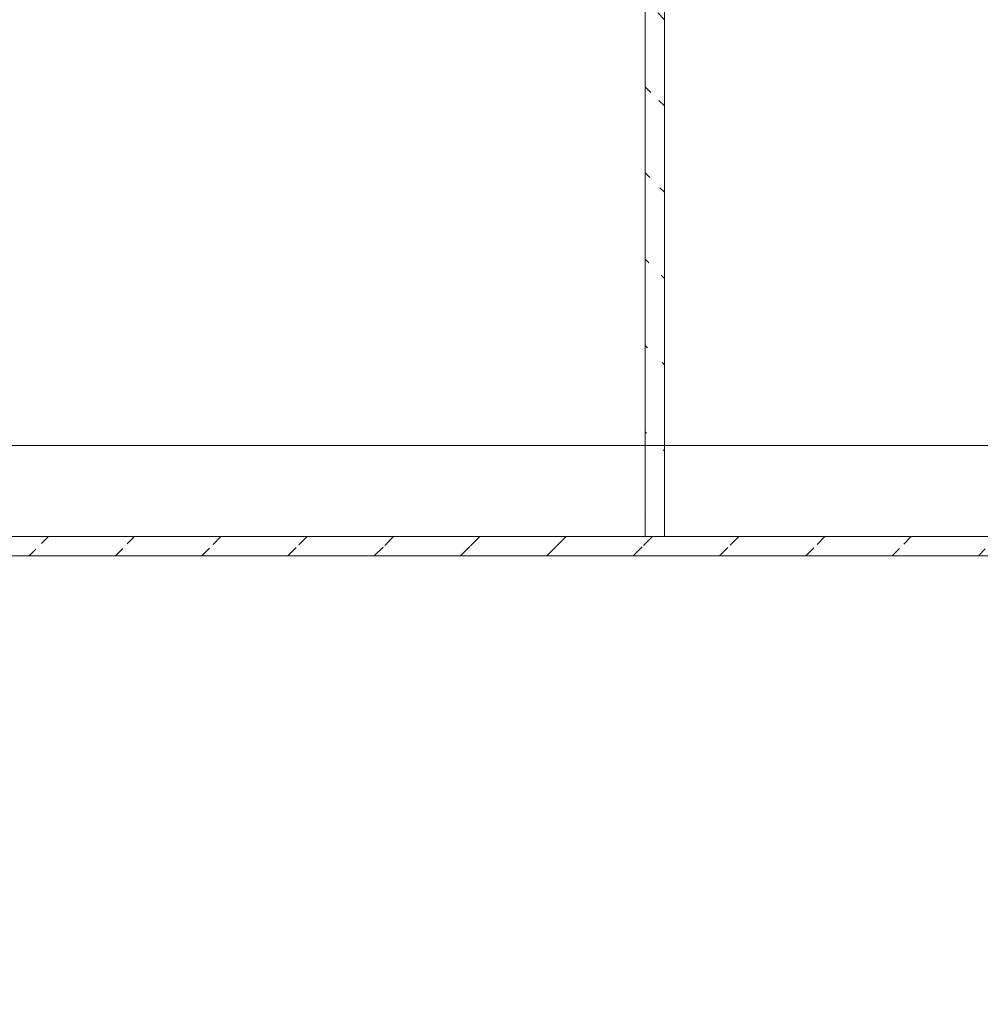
# Model space of a CAD drawing. Header units: millimetres. Extents: x -7955266 to 72030, y -46136 to 9299934.
# Tile 56 of 203: x -5176029 to -5171031, y 6613200 to 6618327. Entities that reach past the tile are written whole.
import ezdxf
from ezdxf.enums import TextEntityAlignment as Align

# ---------------------------------------------------------------- set-up
doc = ezdxf.new("R2010")
doc.units = ezdxf.units.MM
doc.header["$LTSCALE"] = 10
for name, color, linetype, lineweight in [('!XREF', 8, 'Continuous', 5), ('IE_trasy kablowe', 6, 'Continuous', 18), ('XREF_E_PRZ24002_rzut dachu$0$0-DACH-ISTN', 8, 'Continuous', 5), ('XREF_E_PRZ24002_rzut dachu$0$DO-HALA-WYMIAR', 8, 'Continuous', 5)]:
    doc.layers.add(name, color=color, linetype=linetype, lineweight=lineweight)
doc.styles.add('XREF_E_PRZ24002_rzut dachu$0$CP_ATTR', font='ROMANS.SHX')
doc.styles.add('XREF_E_PRZ24002_rzut dachu$0$ROMANS', font='romans.shx', dxfattribs={"width": 0.8})
doc.dimstyles.new('XREF_E_PRZ24002_rzut dachu$0$STANDARD', dxfattribs={"dimscale": 1.4, "dimtxt": 21, "dimasz": 0.5, "dimexe": 0.2, "dimexo": 0.1, "dimgap": 6, "dimtad": 1, "dimdec": 1, "dimrnd": 0.5, "dimzin": 12, "dimdsep": 46, "dimtxsty": 'XREF_E_PRZ24002_rzut dachu$0$ROMANS', "dimblk1": 'XREF_E_PRZ24002_rzut dachu$0$Q', "dimblk2": 'XREF_E_PRZ24002_rzut dachu$0$Q', "dimsah": 1, "dimcen": 0.5, "dimse1": 1, "dimse2": 1, "dimclrd": 8, "dimclre": 8, "dimclrt": 7, "dimadec": 0, "dimazin": 0, "dimtfac": 1, "dimtdec": 1, "dimtix": 1, "dimtmove": 2, "dimatfit": 3, "dimldrblk": 'XREF_E_PRZ24002_rzut dachu$0$Q', "dimfxl": 1, "dimtolj": 1, "dimtzin": 12, "dimarcsym": 0})

# ---------------------------------------------------------------- blocks, each defined once
blk = doc.blocks.new('XREF_E_PRZ24002_rzut dachu$0$Q')
for p, q in [((0, 20), (0, -20)), ((10.61, 10.61), (-10.61, -10.61))]:
    blk.add_line(p, q)
blk = doc.blocks.new('*D287')
at = {"layer": 'XREF_E_PRZ24002_rzut dachu$0$DO-HALA-WYMIAR', "color": 8, "lineweight": -2, "transparency": 16777216}
blk.add_line((-268531.68, 266529.49), (-276811.68, 266529.49), dxfattribs=at)
at = {"layer": 'XREF_E_PRZ24002_rzut dachu$0$DO-HALA-WYMIAR', "color": 8, "linetype": 'ByBlock', "lineweight": -2, "transparency": 16777216, "rotation": 180}
blk.add_blockref('XREF_E_PRZ24002_rzut dachu$0$Q', (-276812.68, 266529.49), dxfattribs=at)
at = {"layer": 'XREF_E_PRZ24002_rzut dachu$0$DO-HALA-WYMIAR', "color": 8, "linetype": 'ByBlock', "lineweight": -2, "transparency": 16777216}
blk.add_blockref('XREF_E_PRZ24002_rzut dachu$0$Q', (-268530.68, 266529.49), dxfattribs=at)
at = {"layer": 'XREF_E_PRZ24002_rzut dachu$0$DO-HALA-WYMIAR', "color": 7, "transparency": 16777216, "insert": (-272549.58, 266562.49), "char_height": 42, "attachment_point": 5, "style": 'XREF_E_PRZ24002_rzut dachu$0$ROMANS'}
blk.add_mtext('\\A1;8282', dxfattribs=at)
blk = doc.blocks.new('XREF_E_PRZ24002_rzut dachu')
at = {"layer": 'XREF_E_PRZ24002_rzut dachu$0$0-DACH-ISTN', "linetype": 'ByBlock', "style": 'XREF_E_PRZ24002_rzut dachu$0$CP_ATTR', "flags": 9}
for tag, p, height, width in [('NAME', (-279644.05, 267204.19), 0.01, 3.078589), ('PRODUCER', (-279644.05, 267204.19), 0.01, 3.078589), ('PRODUCT-TYPE', (-279644.05, 267204.19), 0.01, 3.078589), ('ARTICLE', (-279644.05, 267204.19), 0.01, 3.078589), ('FLOW', (-279644.05, 267204.19), 0.01, 3.078589), ('OTHER', (-279644.05, 267204.19), 0.01, 3.078589), ('NAME', (-279398.18, 267206.19), 0.01, 2.430116), ('PRODUCER', (-279398.18, 267206.19), 0.01, 2.430116), ('PRODUCT-TYPE', (-279398.18, 267206.19), 0.01, 2.430116), ('ARTICLE', (-279398.18, 267206.19), 0.01, 2.430116), ('FLOW', (-279398.18, 267206.19), 0.01, 2.430116), ('OTHER', (-279398.18, 267206.19), 0.01, 2.430116), ('NAME', (-279880.82, 267079.33), 0.01, 0.520644), ('PRODUCER', (-279880.82, 267079.33), 0.01, 0.520644), ('PRODUCT-TYPE', (-279880.82, 267079.33), 0.01, 0.520644), ('ARTICLE', (-279880.82, 267079.33), 0.01, 0.520644), ('FLOW', (-279880.82, 267079.33), 0.01, 0.520644), ('OTHER', (-279880.82, 267079.33), 0.01, 0.520644), ('NAME', (-279828.75, 267079.33), 0.0001, 1), ('PRODUCER', (-279828.75, 267079.33), 0.0001, 1), ('PRODUCT-TYPE', (-279828.75, 267079.33), 0.0001, 1), ('ARTICLE', (-279828.75, 267079.33), 0.0001, 1), ('FLOW', (-279828.75, 267079.33), 0.0001, 1), ('OTHER', (-279828.75, 267079.33), 0.0001, 1), ('NAME', (-279558.18, 266590.11), 0.0001, 1), ('PRODUCER', (-279558.18, 266590.11), 0.0001, 1), ('PRODUCT-TYPE', (-279558.18, 266590.11), 0.0001, 1), ('ARTICLE', (-279558.18, 266590.11), 0.0001, 1), ('FLOW', (-279558.18, 266590.11), 0.0001, 1), ('OTHER', (-279558.18, 266590.11), 0.0001, 1), ('NAME', (-280739.27, 251288.91), 0.0001, 1), ('PRODUCER', (-280739.27, 251288.91), 0.0001, 1), ('PRODUCT-TYPE', (-280739.27, 251288.91), 0.0001, 1), ('ARTICLE', (-280739.27, 251288.91), 0.0001, 1), ('FLOW', (-280739.27, 251288.91), 0.0001, 1), ('OTHER', (-280739.27, 251288.91), 0.0001, 1), ('NAME', (-280605.65, 251288.91), 0.0001, 1), ('PRODUCER', (-280605.65, 251288.91), 0.0001, 1), ('PRODUCT-TYPE', (-280605.65, 251288.91), 0.0001, 1), ('ARTICLE', (-280605.65, 251288.91), 0.0001, 1), ('FLOW', (-280605.65, 251288.91), 0.0001, 1), ('OTHER', (-280605.65, 251288.91), 0.0001, 1), ('NAME', (-279957.38, 251288.91), 0.0001, 1), ('PRODUCER', (-279957.38, 251288.91), 0.0001, 1), ('PRODUCT-TYPE', (-279957.38, 251288.91), 0.0001, 1), ('ARTICLE', (-279957.38, 251288.91), 0.0001, 1), ('FLOW', (-279957.38, 251288.91), 0.0001, 1), ('OTHER', (-279957.38, 251288.91), 0.0001, 1)]:
    blk.add_attdef(tag, p, '', height=height, dxfattribs=dict(at, width=width))
for tag, p, height, rotation, width in [('PRODUCT-TYPE', (-279196.19, 267204.19), 0.0001, 180, 1), ('NAME', (-279196.19, 267204.19), 0.0001, 180, 1), ('PRODUCER', (-279196.19, 267204.19), 0.0001, 180, 1), ('ARTICLE', (-279196.19, 267204.19), 0.0001, 180, 1), ('FLOW', (-279196.19, 267204.19), 0.0001, 180, 1), ('OTHER', (-279196.19, 267204.19), 0.0001, 180, 1), ('PRODUCT-TYPE', (-279109.07, 267204.19), 0.015, 180, 0.580797), ('PRODUCER', (-279109.07, 267204.19), 0.015, 180, 0.580797), ('ARTICLE', (-279109.07, 267204.19), 0.015, 180, 0.580797), ('NAME', (-279109.07, 267204.19), 0.015, 180, 0.580797), ('FLOW', (-279109.07, 267204.19), 0.015, 180, 0.580797), ('OTHER', (-279109.07, 267204.19), 0.015, 180, 0.580797), ('NAME', (-279015.17, 267206.19), 0.0001, 180, 1), ('PRODUCER', (-279015.17, 267206.19), 0.0001, 180, 1), ('PRODUCT-TYPE', (-279015.17, 267206.19), 0.0001, 180, 1), ('ARTICLE', (-279015.17, 267206.19), 0.0001, 180, 1), ('FLOW', (-279015.17, 267206.19), 0.0001, 180, 1), ('OTHER', (-279015.17, 267206.19), 0.0001, 180, 1), ('PRODUCT-TYPE', (-278926.22, 267206.19), 0.015, 180, 0.592965), ('PRODUCER', (-278926.22, 267206.19), 0.015, 180, 0.592965), ('ARTICLE', (-278926.22, 267206.19), 0.015, 180, 0.592965), ('NAME', (-278926.22, 267206.19), 0.015, 180, 0.592965), ('FLOW', (-278926.22, 267206.19), 0.015, 180, 0.592965), ('OTHER', (-278926.22, 267206.19), 0.015, 180, 0.592965), ('NAME', (-281343.26, 251313.16), 0.0001, 180, 1), ('PRODUCER', (-281343.26, 251313.16), 0.0001, 180, 1), ('PRODUCT-TYPE', (-281343.26, 251313.16), 0.0001, 180, 1), ('ARTICLE', (-281343.26, 251313.16), 0.0001, 180, 1), ('FLOW', (-281343.26, 251313.16), 0.0001, 180, 1), ('OTHER', (-281343.26, 251313.16), 0.0001, 180, 1), ('NAME', (-281440.06, 251297.51), 0.0001, 135, 1), ('PRODUCER', (-281440.06, 251297.51), 0.0001, 135, 1), ('PRODUCT-TYPE', (-281440.06, 251297.51), 0.0001, 135, 1), ('ARTICLE', (-281440.06, 251297.51), 0.0001, 135, 1), ('FLOW', (-281440.06, 251297.51), 0.0001, 135, 1), ('OTHER', (-281440.06, 251297.51), 0.0001, 135, 1), ('NAME', (-281127.88, 251288.91), 0.0001, 180, 1), ('PRODUCER', (-281127.88, 251288.91), 0.0001, 180, 1), ('PRODUCT-TYPE', (-281127.88, 251288.91), 0.0001, 180, 1), ('ARTICLE', (-281127.88, 251288.91), 0.0001, 180, 1), ('FLOW', (-281127.88, 251288.91), 0.0001, 180, 1), ('OTHER', (-281127.88, 251288.91), 0.0001, 180, 1), ('NAME', (-281411.29, 251268.73), 0.0001, 315, 1), ('PRODUCER', (-281411.29, 251268.73), 0.0001, 315, 1), ('PRODUCT-TYPE', (-281411.29, 251268.73), 0.0001, 315, 1), ('ARTICLE', (-281411.29, 251268.73), 0.0001, 315, 1), ('FLOW', (-281411.29, 251268.73), 0.0001, 315, 1), ('OTHER', (-281411.29, 251268.73), 0.0001, 315, 1)]:
    blk.add_attdef(tag, p, '', height=height, rotation=rotation, dxfattribs=dict(at, width=width))
at = {"layer": 'XREF_E_PRZ24002_rzut dachu$0$0-DACH-ISTN', "linetype": 'ByBlock', "style": 'XREF_E_PRZ24002_rzut dachu$0$CP_ATTR', "text_generation_flag": 4, "width": 1, "flags": 9}
for tag, p, rotation in [('NAME', (-279463.18, 267141.19), 90), ('PRODUCER', (-279463.18, 267141.19), 90), ('PRODUCT-TYPE', (-279463.18, 267141.19), 90), ('ARTICLE', (-279463.18, 267141.19), 90), ('FLOW', (-279463.18, 267141.19), 90), ('OTHER', (-279463.18, 267141.19), 90), ('NAME', (-281127.88, 251288.91), 180), ('PRODUCER', (-281127.88, 251288.91), 180), ('PRODUCT-TYPE', (-281127.88, 251288.91), 180), ('ARTICLE', (-281127.88, 251288.91), 180), ('FLOW', (-281127.88, 251288.91), 180), ('OTHER', (-281127.88, 251288.91), 180)]:
    blk.add_attdef(tag, p, '', height=0.0001, rotation=rotation, dxfattribs=at)
at = {"layer": 'XREF_E_PRZ24002_rzut dachu$0$0-DACH-ISTN', "linetype": 'ByBlock', "style": 'XREF_E_PRZ24002_rzut dachu$0$CP_ATTR', "flags": 9}
for tag, p, height, rotation in [('PRODUCT-TYPE', (-279586.68, 266526.19), 0.0025, 180), ('PRODUCER', (-279586.68, 266526.19), 0.0025, 180), ('ARTICLE', (-279586.68, 266526.19), 0.0025, 180), ('NAME', (-279586.68, 266526.19), 0.0025, 180), ('FLOW', (-279586.68, 266526.19), 0.0025, 180), ('OTHER', (-279586.68, 266526.19), 0.0025, 180), ('NAME', (-281440.06, 251297.51), 0.0001, 315), ('PRODUCER', (-281440.06, 251297.51), 0.0001, 315), ('PRODUCT-TYPE', (-281440.06, 251297.51), 0.0001, 315), ('ARTICLE', (-281440.06, 251297.51), 0.0001, 315), ('FLOW', (-281440.06, 251297.51), 0.0001, 315), ('OTHER', (-281440.06, 251297.51), 0.0001, 315), ('NAME', (-281117.1, 251288.91), 0.0001, 180), ('PRODUCER', (-281117.1, 251288.91), 0.0001, 180), ('PRODUCT-TYPE', (-281117.1, 251288.91), 0.0001, 180), ('ARTICLE', (-281117.1, 251288.91), 0.0001, 180), ('FLOW', (-281117.1, 251288.91), 0.0001, 180), ('OTHER', (-281117.1, 251288.91), 0.0001, 180), ('NAME', (-280739.27, 251288.91), 0.0001, 180), ('PRODUCER', (-280739.27, 251288.91), 0.0001, 180), ('PRODUCT-TYPE', (-280739.27, 251288.91), 0.0001, 180), ('ARTICLE', (-280739.27, 251288.91), 0.0001, 180), ('FLOW', (-280739.27, 251288.91), 0.0001, 180), ('OTHER', (-280739.27, 251288.91), 0.0001, 180), ('NAME', (-279957.38, 251288.91), 0.0001, 180), ('PRODUCER', (-279957.38, 251288.91), 0.0001, 180), ('PRODUCT-TYPE', (-279957.38, 251288.91), 0.0001, 180), ('ARTICLE', (-279957.38, 251288.91), 0.0001, 180), ('FLOW', (-279957.38, 251288.91), 0.0001, 180), ('OTHER', (-279957.38, 251288.91), 0.0001, 180)]:
    blk.add_attdef(tag, p, '', height=height, rotation=rotation, dxfattribs=at)
at = {"layer": 'XREF_E_PRZ24002_rzut dachu$0$0-DACH-ISTN', "linetype": 'ByBlock', "style": 'XREF_E_PRZ24002_rzut dachu$0$CP_ATTR'}
for tag, p, height, flags in [('GROUP', (-281520.03, 251451.25), 0.00005, 1), ('NUMBER', (-281520.03, 251451.25), 0.00005, 1), ('PRODUCER', (-281520.03, 251451.25), 0.00005, 1), ('ARTICLE', (-281520.03, 251451.25), 0.00005, 1), ('PRODUCT-TYPE', (-281520.03, 251451.25), 0.00005, 1), ('ORDER-NO', (-281520.03, 251451.25), 0.00005, 1), ('CHARACTER', (-281520.03, 251451.25), 0.00005, 1), ('DN', (-281520.03, 251451.25), 0.00005, 1), ('NAME', (-281520.03, 251451.25), 0.00005, 1), ('TEMPERATURE', (-281520.03, 251451.25), 0.00005, 1), ('FLOW', (-281520.03, 251451.25), 0.00005, 1), ('POWER', (-281520.03, 251451.25), 0.00005, 1), ('VOLTAGE', (-281520.03, 251451.25), 0.00005, 1), ('WEIGHT', (-281520.03, 251451.25), 0.00005, 1), ('PN', (-281520.03, 251451.25), 0.00005, 1), ('H', (-281520.03, 251451.25), 0.00005, 1), ('VAL', (-281520.03, 251451.25), 0.00005, 1), ('NAME', (-281343.26, 251313.16), 0.0001, 9), ('PRODUCER', (-281343.26, 251313.16), 0.0001, 9), ('PRODUCT-TYPE', (-281343.26, 251313.16), 0.0001, 9), ('ARTICLE', (-281343.26, 251313.16), 0.0001, 9), ('FLOW', (-281343.26, 251313.16), 0.0001, 9), ('OTHER', (-281343.26, 251313.16), 0.0001, 9), ('NAME', (-281127.88, 251288.91), 0.0001, 9), ('PRODUCER', (-281127.88, 251288.91), 0.0001, 9), ('PRODUCT-TYPE', (-281127.88, 251288.91), 0.0001, 9), ('ARTICLE', (-281127.88, 251288.91), 0.0001, 9), ('FLOW', (-281127.88, 251288.91), 0.0001, 9), ('OTHER', (-281127.88, 251288.91), 0.0001, 9), ('NAME', (-280750.05, 251288.91), 0.0001, 9), ('PRODUCER', (-280750.05, 251288.91), 0.0001, 9), ('PRODUCT-TYPE', (-280750.05, 251288.91), 0.0001, 9), ('ARTICLE', (-280750.05, 251288.91), 0.0001, 9), ('FLOW', (-280750.05, 251288.91), 0.0001, 9), ('OTHER', (-280750.05, 251288.91), 0.0001, 9), ('NAME', (-280647.27, 251288.91), 0.0001, 9), ('PRODUCER', (-280647.27, 251288.91), 0.0001, 9), ('PRODUCT-TYPE', (-280647.27, 251288.91), 0.0001, 9), ('ARTICLE', (-280647.27, 251288.91), 0.0001, 9), ('FLOW', (-280647.27, 251288.91), 0.0001, 9), ('OTHER', (-280647.27, 251288.91), 0.0001, 9), ('NAME', (-281393.61, 251261.41), 0.0001, 9), ('PRODUCER', (-281393.61, 251261.41), 0.0001, 9), ('PRODUCT-TYPE', (-281393.61, 251261.41), 0.0001, 9), ('ARTICLE', (-281393.61, 251261.41), 0.0001, 9), ('FLOW', (-281393.61, 251261.41), 0.0001, 9), ('OTHER', (-281393.61, 251261.41), 0.0001, 9), ('GROUP', (-281345.5, 250753.98), 0.00005, 1), ('NUMBER', (-281345.5, 250753.98), 0.00005, 1), ('PRODUCER', (-281345.5, 250753.98), 0.00005, 1), ('ARTICLE', (-281345.5, 250753.98), 0.00005, 1), ('PRODUCT-TYPE', (-281345.5, 250753.98), 0.00005, 1), ('ORDER-NO', (-281345.5, 250753.98), 0.00005, 1), ('CHARACTER', (-281345.5, 250753.98), 0.00005, 1), ('DN', (-281345.5, 250753.98), 0.00005, 1), ('NAME', (-281345.5, 250753.98), 0.00005, 1), ('TEMPERATURE', (-281345.5, 250753.98), 0.00005, 1), ('FLOW', (-281345.5, 250753.98), 0.00005, 1), ('POWER', (-281345.5, 250753.98), 0.00005, 1), ('VOLTAGE', (-281345.5, 250753.98), 0.00005, 1), ('WEIGHT', (-281345.5, 250753.98), 0.00005, 1), ('PN', (-281345.5, 250753.98), 0.00005, 1), ('H', (-281345.5, 250753.98), 0.00005, 1), ('VAL', (-281345.5, 250753.98), 0.00005, 1)]:
    blk.add_attdef(tag, p, '', height=height, dxfattribs=dict(at, flags=flags))
at = {"layer": 'XREF_E_PRZ24002_rzut dachu$0$0-DACH-ISTN', "linetype": 'ByBlock', "style": 'XREF_E_PRZ24002_rzut dachu$0$CP_ATTR', "text_generation_flag": 4, "width": 1, "flags": 9}
for tag in ['NAME', 'PRODUCER', 'PRODUCT-TYPE', 'ARTICLE', 'FLOW', 'OTHER']:
    blk.add_attdef(tag, (-280739.27, 251288.91), '', height=0.0001, dxfattribs=at)
at = {"layer": 'XREF_E_PRZ24002_rzut dachu$0$0-DACH-ISTN', "linetype": 'ByBlock', "style": 'XREF_E_PRZ24002_rzut dachu$0$CP_ATTR', "flags": 9}
for tag, p in [('GROUP', (-280584.33, 251288.18)), ('ARTICLE', (-280584.33, 251288.17)), ('PRODUCT-TYPE', (-280584.33, 251288.17)), ('ORDER-NO', (-280584.33, 251288.16)), ('PRODUCER', (-280584.33, 251288.16)), ('NAME', (-280584.32, 251288.18)), ('NUMBER', (-280584.33, 251288.18)), ('TEMPERATURE', (-280584.31, 251288.18)), ('FLOW', (-280584.31, 251288.18)), ('CHARACTER', (-280584.31, 251288.17)), ('POWER', (-280584.31, 251288.16)), ('VOLTAGE', (-280584.31, 251288.16)), ('PN', (-280584.3, 251288.18)), ('OTHER', (-280584.3, 251288.18)), ('DN', (-280584.3, 251288.17))]:
    blk.add_attdef(tag, text='', height=0.002, dxfattribs=at).set_placement(p, align=Align.MIDDLE_LEFT)
at = {"layer": 'XREF_E_PRZ24002_rzut dachu$0$0-DACH-ISTN', "linetype": 'ByBlock', "style": 'XREF_E_PRZ24002_rzut dachu$0$CP_ATTR', "width": 1, "flags": 9}
for tag, height, p in [('GROUP', 0.00158, (-279928.78, 251288.33)), ('ARTICLE', 0.00158, (-279928.78, 251288.33)), ('PRODUCT-TYPE', 0.00158, (-279928.78, 251288.33)), ('ORDER-NO', 0.00157, (-279928.78, 251288.32)), ('PRODUCER', 0.00158, (-279928.78, 251288.32)), ('NAME', 0.00158, (-279928.77, 251288.34)), ('NUMBER', 0.00158, (-279928.78, 251288.34)), ('TEMPERATURE', 0.00158, (-279928.77, 251288.34)), ('OTHER', 0.00158, (-279928.76, 251288.34)), ('CHARACTER', 0.00158, (-279928.76, 251288.33)), ('FLOW', 0.00158, (-279928.76, 251288.33)), ('POWER', 0.00158, (-279928.76, 251288.32)), ('VOLTAGE', 0.00158, (-279928.76, 251288.32)), ('DN', 0.00158, (-279928.75, 251288.33)), ('PN', 0.00158, (-279928.75, 251288.33))]:
    blk.add_attdef(tag, text='', height=height, dxfattribs=at).set_placement(p, align=Align.MIDDLE_LEFT)
at = {"layer": 'XREF_E_PRZ24002_rzut dachu$0$DO-HALA-WYMIAR'}
dim = blk.add_linear_dim(base=(-276812.68, 266529.49), p1=(-268530.68, 266454.62, 0), p2=(-276812.68, 266454.62, 0), dimstyle='XREF_E_PRZ24002_rzut dachu$0$STANDARD', override={"dimscale": 2}, dxfattribs=at)
dim.commit()
dim.dimension.update_dxf_attribs({"geometry": '*D287', "text_midpoint": (-272549.58, 266562.49), "dimtype": 160})

msp = doc.modelspace()

# ---------------------------------------------------------------- hatches: boundary and pattern name
at = {"layer": 'IE_trasy kablowe'}
h = msp.add_hatch(dxfattribs=at)
h.set_pattern_fill('ANSI31', color=256, scale=100, angle=270, style=0)
h.set_pattern_definition([(315, (-5167860.67, 6635962.75), (224.5064, 224.5064), [])])
edge = h.paths.add_edge_path()
edge.add_line((-5172674.7, 6623412.4), (-5172674.7, 6615635.2))
edge.add_line((-5172774.7, 6623410.5), (-5172774.7, 6615635.2))
h = msp.add_hatch(dxfattribs=at)
h.set_pattern_fill('ANSI31', color=256, scale=100, angle=180, style=0)
h.set_pattern_definition([(225, (-5150261.63, 6610721.15), (224.5064, -224.5064), [])])
edge = h.paths.add_edge_path()
edge.add_line((-5164691.2, 6615635.2), (-5182093, 6615635.2))
edge.add_line((-5164691.2, 6615535.2), (-5182093, 6615535.2))

# ---------------------------------------------------------------- linework, layer by layer
for p, q in [((-5172774.7, 6623410.5, 0), (-5172774.7, 6615635.2)), ((-5172674.7, 6623412.4, 0), (-5172674.7, 6615635.2)), ((-5164691.2, 6615635.2), (-5182093, 6615635.2)), ((-5164691.2, 6615535.2), (-5182093, 6615535.2))]:
    msp.add_line(p, q, dxfattribs=at)

# ---------------------------------------------------------------- block references
at = {"layer": '!XREF', "xscale": 10, "yscale": 10, "zscale": 10}
msp.add_blockref('XREF_E_PRZ24002_rzut dachu', (-2416894, 3950814.3, 0), dxfattribs=at)

doc.saveas('drawing.dxf')
